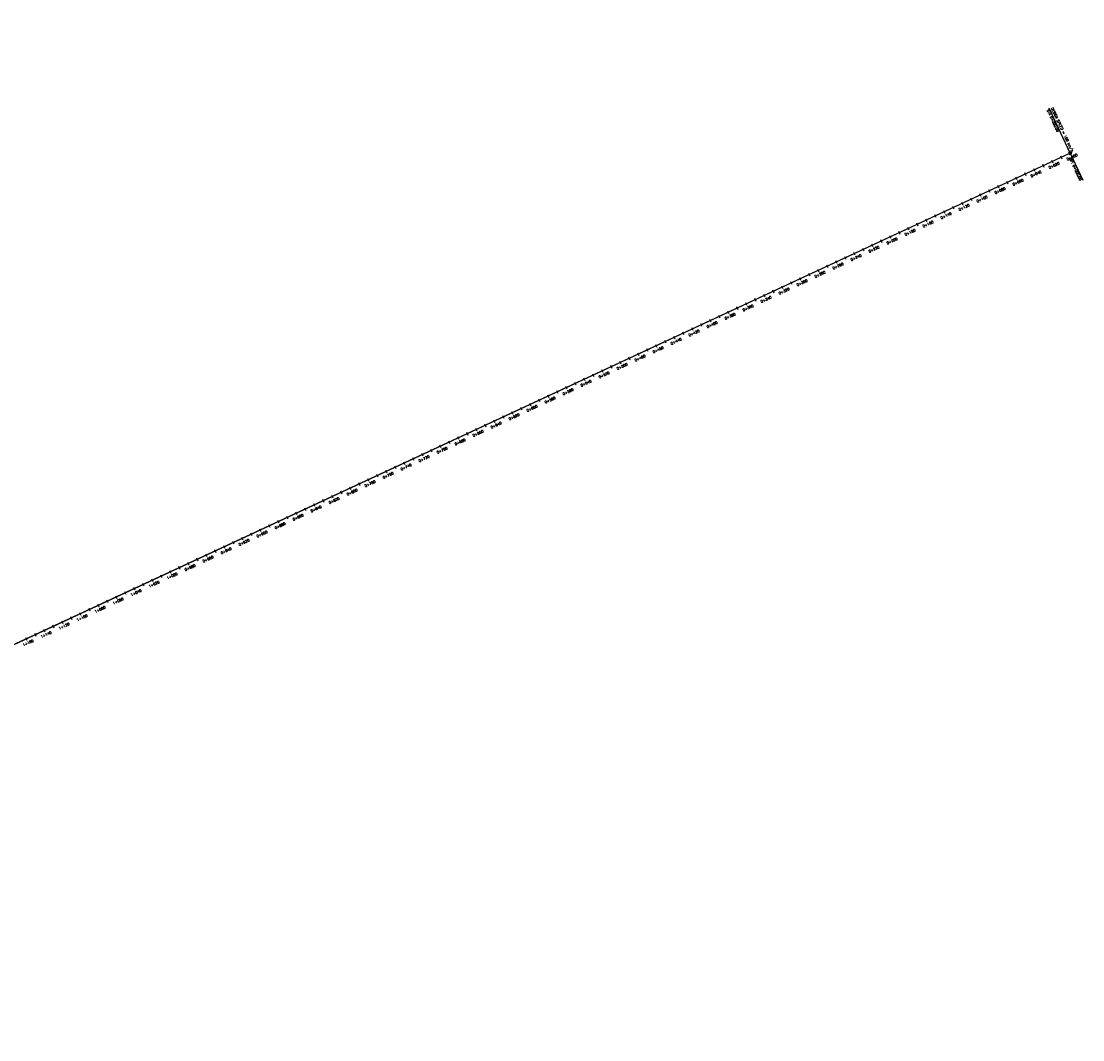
# Model space of a CAD drawing. Header units: metres. Extents: x 1075226 to 1080109, y 1572445 to 1573471.
# Tile 10 of 10: x 1079039 to 1080109, y 1572445 to 1573471. Entities that reach past the tile are written whole.
import ezdxf

# ---------------------------------------------------------------- set-up
doc = ezdxf.new("R2010")
doc.units = ezdxf.units.M
for name, color, linetype in [('C-ROAD-CNTR-N', 92, 'Continuous'), ('C-ROAD-STAN', 11, 'Continuous'), ('C-ROAD-STAN-MAJR', 11, 'Continuous'), ('C-ROAD-STAN-MINR', 11, 'Continuous')]:
    doc.layers.add(name, color=color, linetype=linetype)
doc.styles.get("Standard").update_dxf_attribs({"font": 'simplex.shx'})

# ---------------------------------------------------------------- blocks, each defined once
blk = doc.blocks.new('AeccTickLine')
blk.add_line((0, -0.5), (0, 0.5))
blk = doc.blocks.new('AeccTickCircle')
blk.add_circle((0, 0), 1)
blk = doc.blocks.new('AeccTickTriangle')
at = {"color": 0, "linetype": 'ByBlock', "lineweight": -2}
blk.add_lwpolyline([(0, 0.67), (-0.58, -0.33), (0.58, -0.33)], close=True, dxfattribs=at)
at = {"color": 0, "linetype": 'ByBlock', "lineweight": -2, "const_width": 0.0625}
blk.add_lwpolyline([(-0.03, 0, 1), (0.03, 0, 1)], format="xyb", close=True, dxfattribs=at)

msp = doc.modelspace()

# ---------------------------------------------------------------- linework, layer by layer
at = {"flags": 128}
msp.add_lwpolyline([(1080096, 1573338.1), (1078176.5, 1572444.8), (1076394.5, 1573470.9), (1075229.4, 1573286.5)], dxfattribs=at)
at = {"layer": 'C-ROAD-CNTR-N', "color": 92, "linetype": 'Continuous', "lineweight": -3, "flags": 128}
msp.add_lwpolyline([(1080096, 1573338.1), (1079024.1, 1572839.2, -0.244193), (1077366.4, 1572911.3), (1076945.8, 1573153.5, 0.171517), (1075766.2, 1573371.5), (1075229.4, 1573286.5)], format="xyb", dxfattribs=at)
at = {"layer": 'C-ROAD-STAN', "color": 11, "linetype": 'Continuous', "lineweight": -3}
for q in [(1080074.9, 1573383.4), (1080108.6, 1573310.9)]:
    msp.add_line((1080096, 1573338.1), q, dxfattribs=at)
msp.add_circle((1080096, 1573338.1), 0.05, dxfattribs=at)

# ---------------------------------------------------------------- block references
for name, xscale, yscale, zscale, rotation in [('AeccTickTriangle', 2.5, 2.5, 2.5, 24.95586133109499), ('AeccTickCircle', 1.25, 1.25, 1.25, 204.955861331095)]:
    msp.add_blockref(name, (1080096, 1573338.1), dxfattribs=dict(at, xscale=xscale, yscale=yscale, zscale=zscale, rotation=rotation))
at = {"layer": 'C-ROAD-STAN-MAJR', "color": 11, "linetype": 'Continuous', "lineweight": -3, "xscale": 3, "yscale": 3, "zscale": 3, "rotation": 204.955861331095}
for p in [(1080096, 1573338.1), (1080077.8, 1573329.6), (1080041.6, 1573312.7), (1080059.7, 1573321.2), (1080023.5, 1573304.3), (1080005.3, 1573295.9), (1079969.1, 1573279), (1079987.2, 1573287.4), (1079950.9, 1573270.6), (1079932.8, 1573262.1), (1079914.7, 1573253.7), (1079878.4, 1573236.8), (1079896.5, 1573245.2), (1079860.3, 1573228.4), (1079842.1, 1573219.9), (1079824, 1573211.5), (1079787.7, 1573194.6), (1079805.9, 1573203), (1079769.6, 1573186.2), (1079751.5, 1573177.7), (1079733.3, 1573169.3), (1079697.1, 1573152.4), (1079715.2, 1573160.9), (1079678.9, 1573144), (1079660.8, 1573135.5), (1079624.5, 1573118.7), (1079642.7, 1573127.1), (1079606.4, 1573110.2), (1079588.3, 1573101.8), (1079570.1, 1573093.3), (1079533.9, 1573076.5), (1079552, 1573084.9), (1079515.7, 1573068), (1079497.6, 1573059.6), (1079479.5, 1573051.2), (1079443.2, 1573034.3), (1079461.3, 1573042.7), (1079425.1, 1573025.8), (1079406.9, 1573017.4), (1079388.8, 1573009), (1079352.5, 1572992.1), (1079370.7, 1573000.5), (1079334.4, 1572983.6), (1079316.3, 1572975.2), (1079280, 1572958.3), (1079298.1, 1572966.8), (1079261.9, 1572949.9), (1079243.7, 1572941.5), (1079225.6, 1572933), (1079189.3, 1572916.1), (1079207.5, 1572924.6), (1079171.2, 1572907.7), (1079153.1, 1572899.3), (1079135, 1572890.8), (1079098.7, 1572873.9), (1079116.8, 1572882.4), (1079080.6, 1572865.5), (1079062.4, 1572857.1), (1079044.3, 1572848.6)]:
    msp.add_blockref('AeccTickLine', p, dxfattribs=at)
at = {"layer": 'C-ROAD-STAN-MINR', "color": 11, "linetype": 'Continuous', "lineweight": -3, "xscale": 3, "yscale": 3, "zscale": 3, "rotation": 204.955861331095}
for p in [(1080086.9, 1573333.8), (1080068.8, 1573325.4), (1080050.6, 1573317), (1080032.5, 1573308.5), (1079996.3, 1573291.7), (1080014.4, 1573300.1), (1079978.1, 1573283.2), (1079960, 1573274.8), (1079923.7, 1573257.9), (1079941.9, 1573266.3), (1079905.6, 1573249.5), (1079887.5, 1573241), (1079869.3, 1573232.6), (1079833.1, 1573215.7), (1079851.2, 1573224.1), (1079814.9, 1573207.3), (1079796.8, 1573198.8), (1079778.7, 1573190.4), (1079742.4, 1573173.5), (1079760.5, 1573182), (1079724.3, 1573165.1), (1079706.1, 1573156.6), (1079688, 1573148.2), (1079651.7, 1573131.3), (1079669.9, 1573139.8), (1079633.6, 1573122.9), (1079615.5, 1573114.4), (1079579.2, 1573097.6), (1079597.3, 1573106), (1079561.1, 1573089.1), (1079542.9, 1573080.7), (1079524.8, 1573072.3), (1079488.5, 1573055.4), (1079506.7, 1573063.8), (1079470.4, 1573046.9), (1079452.3, 1573038.5), (1079434.1, 1573030.1), (1079397.9, 1573013.2), (1079416, 1573021.6), (1079379.7, 1573004.7), (1079361.6, 1572996.3), (1079325.3, 1572979.4), (1079343.5, 1572987.9), (1079307.2, 1572971), (1079289.1, 1572962.6), (1079270.9, 1572954.1), (1079234.7, 1572937.2), (1079252.8, 1572945.7), (1079216.5, 1572928.8), (1079198.4, 1572920.4), (1079180.3, 1572911.9), (1079144, 1572895), (1079162.1, 1572903.5), (1079125.9, 1572886.6), (1079107.8, 1572878.2), (1079089.6, 1572869.7), (1079053.4, 1572852.9), (1079071.5, 1572861.3)]:
    msp.add_blockref('AeccTickLine', p, dxfattribs=at)

# ---------------------------------------------------------------- texts
at = {"layer": 'C-ROAD-STAN', "color": 11, "linetype": 'Continuous', "lineweight": -3, "char_height": 2.54, "rotation": 294.9559}
for s, insert, attachment_point in [('STA 0+000.00', (1080074.6, 1573382.5), 1), ('DESIGN SPEED = 100 km/h', (1080075.7, 1573383.1), 7), ('BP: 0+000.00', (1080107.8, 1573311.2), 3)]:
    msp.add_mtext(s, dxfattribs=dict(at, insert=insert, attachment_point=attachment_point))
at = {"layer": 'C-ROAD-STAN-MAJR', "color": 11, "linetype": 'Continuous', "lineweight": -3, "char_height": 2.54, "attachment_point": 2, "rotation": 24.9559}
for s, insert in [('0+000', (1080097.3, 1573335.2)), ('0+020', (1080079.2, 1573326.8)), ('0+040', (1080061, 1573318.3)), ('0+080', (1080024.8, 1573301.5)), ('0+060', (1080042.9, 1573309.9)), ('0+100', (1080006.6, 1573293)), ('0+120', (1079988.5, 1573284.6)), ('0+160', (1079952.2, 1573267.7)), ('0+140', (1079970.4, 1573276.2)), ('0+180', (1079934.1, 1573259.3)), ('0+200', (1079916, 1573250.8)), ('0+220', (1079897.8, 1573242.4)), ('0+260', (1079861.6, 1573225.5)), ('0+240', (1079879.7, 1573234)), ('0+280', (1079843.4, 1573217.1)), ('0+300', (1079825.3, 1573208.6)), ('0+320', (1079807.2, 1573200.2)), ('0+360', (1079770.9, 1573183.3)), ('0+340', (1079789, 1573191.8)), ('0+380', (1079752.8, 1573174.9)), ('0+400', (1079734.7, 1573166.5)), ('0+420', (1079716.5, 1573158)), ('0+460', (1079680.3, 1573141.1)), ('0+440', (1079698.4, 1573149.6)), ('0+480', (1079662.1, 1573132.7)), ('0+500', (1079644, 1573124.3)), ('0+540', (1079607.7, 1573107.4)), ('0+520', (1079625.9, 1573115.8)), ('0+560', (1079589.6, 1573098.9)), ('0+580', (1079571.5, 1573090.5)), ('0+600', (1079553.3, 1573082.1)), ('0+640', (1079517.1, 1573065.2)), ('0+620', (1079535.2, 1573073.6)), ('0+660', (1079498.9, 1573056.8)), ('0+680', (1079480.8, 1573048.3)), ('0+700', (1079462.7, 1573039.9)), ('0+740', (1079426.4, 1573023)), ('0+720', (1079444.5, 1573031.4)), ('0+760', (1079408.3, 1573014.6)), ('0+780', (1079390.1, 1573006.1)), ('0+800', (1079372, 1572997.7)), ('0+840', (1079335.7, 1572980.8)), ('0+820', (1079353.9, 1572989.2)), ('0+860', (1079317.6, 1572972.4)), ('0+880', (1079299.5, 1572963.9)), ('0+920', (1079263.2, 1572947.1)), ('0+900', (1079281.3, 1572955.5)), ('0+940', (1079245.1, 1572938.6)), ('0+960', (1079226.9, 1572930.2)), ('0+980', (1079208.8, 1572921.7)), ('1+020', (1079172.5, 1572904.9)), ('1+000', (1079190.7, 1572913.3)), ('1+040', (1079154.4, 1572896.4)), ('1+060', (1079136.3, 1572888)), ('1+080', (1079118.1, 1572879.5)), ('1+120', (1079081.9, 1572862.7)), ('1+100', (1079100, 1572871.1)), ('1+140', (1079063.7, 1572854.2)), ('1+160', (1079045.6, 1572845.8))]:
    msp.add_mtext(s, dxfattribs=dict(at, insert=insert))

doc.saveas('drawing.dxf')
